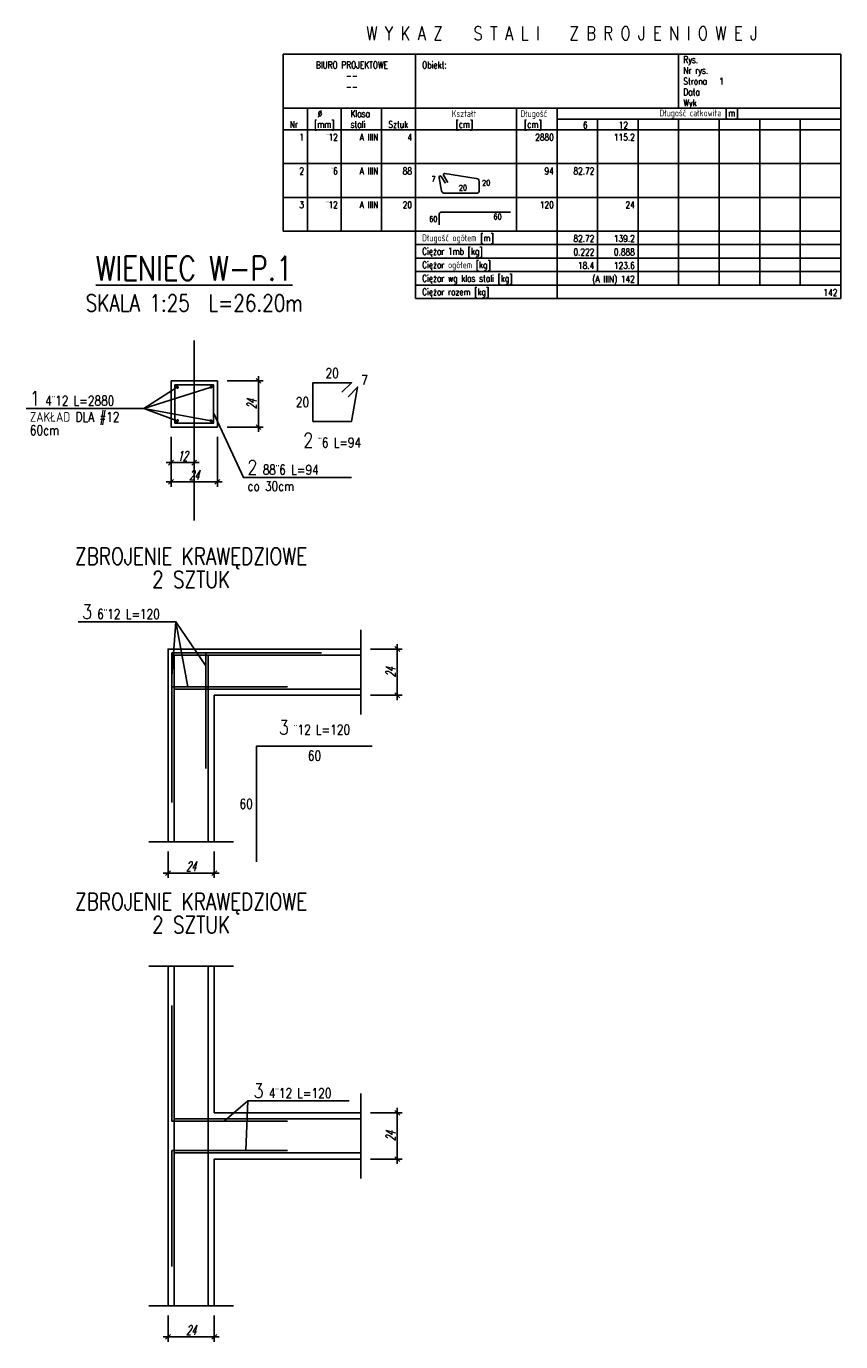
# Model space of a CAD drawing. Header units: millimetres. Extents: x -4596 to 5961, y -961 to 5858.
import ezdxf
from ezdxf.enums import TextEntityAlignment as Align
from ezdxf.lldxf.tags import DXFTag

# ---------------------------------------------------------------- set-up
doc = ezdxf.new("R2010")
doc.units = ezdxf.units.MM
for name, color, linetype in [('K-OSIE', 1, 'CENTER2'), ('K-SC', 2, 'Continuous'), ('K-SC_KON', 2, 'Continuous'), ('K-WYMIARY', 254, 'Continuous'), ('K-ZBROJ_08', 121, 'Continuous'), ('K-ZBROJ_12', 161, 'Continuous'), ('N-20', 254, 'Continuous'), ('N-25', 71, 'Continuous'), ('N-35', 101, 'Continuous'), ('N-50', 4, 'Continuous'), ('POMOCNICZE', 8, 'DASHED2'), ('ZBROJA_NIEZLICZAC', 9, 'Continuous'), ('ZBROJA_PRET', 4, 'Continuous'), ('ZBROJA_RZUTPR', 201, 'Continuous'), ('ZBROJA_RZUTPR1', 9, 'Continuous'), ('ZBROJA_ZESTAWIENIE', 62, 'Continuous'), ('ZBROJA_ZESTAWIENIE1', 252, 'Continuous'), ('ZBROJA_ZESTAWIENIE2', 30, 'Continuous'), ('ZBROJA_ZESTAWIENIE3', 141, 'Continuous'), ('ZBROJA_ZESTAWIENIE4', 210, 'Continuous'), ('ZBROJA_ZLICZAC', 7, 'Continuous')]:
    doc.layers.add(name, color=color, linetype=linetype)
doc.styles.add('ROMANS', font='ROMANS.SHX', dxfattribs={"width": 0.8, "oblique": 15})
doc.styles.add('STYL_ZBROJA', font='ROMANSZB.SHX', dxfattribs={"width": 0.8})
doc.styles.add('WYMIARY', font='ROMANS.SHX', dxfattribs={"width": 0.6, "oblique": 15})
tags = doc.linetypes.add('CENTER2', pattern=[1.125, 0.75, -0.125, 0.125, -0.125]).pattern_tags.tags
tags[10:11] = [DXFTag(74, 4), DXFTag(75, 0), DXFTag(340, '0'), DXFTag(46, 1.0), DXFTag(50, 0.0), DXFTag(44, 0.0), DXFTag(45, 0.0)]
tags[8:9] = [DXFTag(74, 4), DXFTag(75, 0), DXFTag(340, '0'), DXFTag(46, 1.0), DXFTag(50, 0.0), DXFTag(44, 0.0), DXFTag(45, 0.0)]
tags[6:7] = [DXFTag(74, 4), DXFTag(75, 0), DXFTag(340, '0'), DXFTag(46, 1.0), DXFTag(50, 0.0), DXFTag(44, 0.0), DXFTag(45, 0.0)]
tags[4:5] = [DXFTag(74, 4), DXFTag(75, 0), DXFTag(340, '0'), DXFTag(46, 1.0), DXFTag(50, 0.0), DXFTag(44, 0.0), DXFTag(45, 0.0)]
tags = doc.linetypes.add('DASHED2', pattern=[0.375, 0.25, -0.125]).pattern_tags.tags
tags[6:7] = [DXFTag(74, 4), DXFTag(75, 0), DXFTag(340, '0'), DXFTag(46, 1.0), DXFTag(50, 0.0), DXFTag(44, 0.0), DXFTag(45, 0.0)]
tags[4:5] = [DXFTag(74, 4), DXFTag(75, 0), DXFTag(340, '0'), DXFTag(46, 1.0), DXFTag(50, 0.0), DXFTag(44, 0.0), DXFTag(45, 0.0)]
doc.dimstyles.new('CM25', dxfattribs={"dimscale": 25, "dimtxt": 2, "dimasz": 1, "dimexe": 1, "dimexo": 2, "dimgap": 0.4, "dimtad": 1, "dimdec": 5, "dimlfac": 0.1, "dimrnd": 0.5, "dimdsep": 46, "dimtxsty": 'WYMIARY', "dimblk": 'A', "dimblk1": 'A', "dimblk2": 'A', "dimsah": 1, "dimcen": 0, "dimdle": 1, "dimclrd": 253, "dimclre": 251, "dimclrt": 30, "dimaunit": 1, "dimadec": 0, "dimazin": 0, "dimtfac": 1, "dimtdec": 5, "dimtix": 1, "dimtmove": 2, "dimatfit": 3, "dimldrblk": 'A', "dimfxl": 1, "dimtvp": 0.5, "dimtolj": 1, "dimarcsym": 0})

# ---------------------------------------------------------------- blocks, each defined once
blk = doc.blocks.new('A')
at = {"color": 253}
for p, q in [((-1, 0), (1, 0)), ((0, -1), (0, 1))]:
    blk.add_line(p, q, dxfattribs=at)
at = {"color": 252}
blk.add_line((-0.5, -0.5), (0.5, 0.5), dxfattribs=at)
blk = doc.blocks.new('*D9')
at = {"layer": 'DEFPOINTS', "color": 0, "transparency": 16777216}
for p in [(2489.2, 3780), (2609.2, 3652.7), (2609.2, 3596.2)]:
    blk.add_point(p, dxfattribs=at)
at = {"layer": 'K-WYMIARY', "color": 251, "lineweight": -2, "transparency": 16777216}
for p, q in [((2489.2, 3730), (2489.2, 3571.2)), ((2609.2, 3602.7), (2609.2, 3571.2))]:
    blk.add_line(p, q, dxfattribs=at)
at = {"layer": 'K-WYMIARY', "color": 253, "lineweight": -2, "transparency": 16777216}
blk.add_line((2514.2, 3596.2), (2584.2, 3596.2), dxfattribs=at)
at = {"layer": 'K-WYMIARY', "color": 253, "lineweight": -2, "transparency": 16777216, "xscale": 25, "yscale": 25, "zscale": 25, "rotation": 180}
blk.add_blockref('A', (2489.2, 3596.2), dxfattribs=at)
at = {"layer": 'K-WYMIARY', "color": 253, "lineweight": -2, "transparency": 16777216, "xscale": 25, "yscale": 25, "zscale": 25}
blk.add_blockref('A', (2609.2, 3596.2), dxfattribs=at)
at = {"layer": 'K-WYMIARY', "color": 30, "transparency": 16777216, "insert": (2549.2, 3631.2), "char_height": 50, "attachment_point": 5, "style": 'WYMIARY'}
blk.add_mtext('\\A1;12', dxfattribs=at)
blk = doc.blocks.new('*D10')
at = {"layer": 'DEFPOINTS', "color": 0, "transparency": 16777216}
for p in [(2729.2, 4020), (2942.3, 4020), (2729.2, 3780)]:
    blk.add_point(p, dxfattribs=at)
at = {"layer": 'K-WYMIARY', "color": 251, "lineweight": -2, "transparency": 16777216}
for p, q in [((2779.2, 4020), (2967.3, 4020)), ((2779.2, 3780), (2967.3, 3780))]:
    blk.add_line(p, q, dxfattribs=at)
at = {"layer": 'K-WYMIARY', "color": 253, "lineweight": -2, "transparency": 16777216}
blk.add_line((2942.3, 3805), (2942.3, 3995), dxfattribs=at)
at = {"layer": 'K-WYMIARY', "color": 253, "lineweight": -2, "transparency": 16777216, "xscale": 25, "yscale": 25, "zscale": 25}
for p, rotation in [((2942.3, 4020), 90), ((2942.3, 3780), 270)]:
    blk.add_blockref('A', p, dxfattribs=dict(at, rotation=rotation))
at = {"layer": 'K-WYMIARY', "color": 30, "transparency": 16777216, "insert": (2907.3, 3900), "char_height": 50, "attachment_point": 5, "rotation": 90, "style": 'WYMIARY'}
blk.add_mtext('\\A1;24', dxfattribs=at)
blk = doc.blocks.new('_zestawienie')
at = {"layer": 'ZBROJA_ZESTAWIENIE'}
for p, q in [((0, 0), (2891, 0)), ((0, 0), (0, -280)), ((686, 0), (686, -280)), ((2051, 0), (2051, -280)), ((2891, 0), (2891, -280)), ((0, -280), (2891, -280)), ((0, -280), (0, -336)), ((0, -336), (0, -392)), ((126, -280), (126, -336)), ((126, -336), (126, -392)), ((301, -280), (301, -336)), ((301, -336), (301, -392)), ((511, -280), (511, -336)), ((511, -336), (511, -392)), ((686, -280), (686, -336)), ((686, -336), (686, -392)), ((1211, -280), (1211, -336)), ((1211, -336), (1211, -392)), ((1421, -280), (1421, -336)), ((1421, -336), (1421, -392)), ((1631, -336), (1631, -392)), ((1841, -336), (1841, -392)), ((2051, -336), (2051, -392)), ((2261, -336), (2261, -392)), ((2471, -336), (2471, -392)), ((2681, -336), (2681, -392)), ((2891, -280), (2891, -392)), ((2891, -336), (2891, -392)), ((0, -392), (2891, -392)), ((0, -392), (0, -567)), ((126, -392), (126, -567)), ((301, -392), (301, -567)), ((511, -392), (511, -567)), ((686, -392), (686, -567)), ((1211, -392), (1211, -567)), ((1421, -392), (1421, -567)), ((1631, -392), (1631, -567)), ((1841, -392), (1841, -567)), ((2051, -392), (2051, -567)), ((2261, -392), (2261, -567)), ((2471, -392), (2471, -567)), ((2681, -392), (2681, -567)), ((2891, -392), (2891, -567)), ((0, -567), (0, -742)), ((126, -567), (126, -742)), ((301, -567), (301, -742)), ((511, -567), (511, -742)), ((686, -567), (686, -742)), ((1211, -567), (1211, -742)), ((1421, -567), (1421, -742)), ((1631, -567), (1631, -742)), ((1841, -567), (1841, -742)), ((2051, -567), (2051, -742)), ((2261, -567), (2261, -742)), ((2471, -567), (2471, -742)), ((2681, -567), (2681, -742)), ((2891, -567), (2891, -742)), ((0, -742), (0, -917)), ((126, -742), (126, -917)), ((301, -742), (301, -917)), ((511, -742), (511, -917)), ((686, -742), (686, -917)), ((1211, -742), (1211, -917)), ((1421, -742), (1421, -917)), ((1631, -742), (1631, -917)), ((1841, -742), (1841, -917)), ((2051, -742), (2051, -917)), ((2261, -742), (2261, -917)), ((2471, -742), (2471, -917)), ((2681, -742), (2681, -917)), ((2891, -742), (2891, -917)), ((0, -917), (2891, -917)), ((686, -917), (686, -1267)), ((1421, -917), (1421, -1267)), ((1631, -917), (1631, -1127)), ((1841, -917), (1841, -1127)), ((2051, -917), (2051, -1197)), ((2261, -917), (2261, -1197)), ((2471, -917), (2471, -1197)), ((2681, -917), (2681, -1197)), ((2891, -917), (2891, -1197)), ((2891, -917), (2891, -1197)), ((1841, -1127), (1841, -1197)), ((2891, -1197), (2891, -1267)), ((686, -1267), (2891, -1267))]:
    blk.add_line(p, q, dxfattribs=at)
at = {"layer": 'ZBROJA_ZESTAWIENIE1'}
for p, q in [((1421, -336), (2891, -336)), ((0, -567), (2891, -567)), ((0, -742), (2891, -742)), ((686, -987), (2891, -987)), ((686, -1057), (2891, -1057)), ((686, -1127), (2891, -1127)), ((686, -1197), (2891, -1197))]:
    blk.add_line(p, q, dxfattribs=at)
at = {"layer": 'ZBROJA_ZESTAWIENIE3'}
for points in [[(842.45, -669.2), (819, -633.85, 1.0532259), (809.55, -640.85), (821.1, -708.4, 0.3818278), (836.5, -720.65), (1001.7, -720.65, 0.4208106), (1017.1, -704.9), (1017.1, -659.4, 0.4142136), (1001.7, -644), (838.95, -618.1, 0.641399), (832.65, -627.55), (855.05, -664.3)], [(810.25, -883.75), (810.25, -828.8, -0.4142136), (820.75, -818.3), (1179.5, -818.3)]]:
    blk.add_lwpolyline(points, format="xyb", dxfattribs=at)
at = {"layer": 'ZBROJA_ZESTAWIENIE2', "style": 'STYL_ZBROJA', "width": 0.8}
for s, p in [('BIURO PROJEKTOWE', (357, -84)), ('--', (357, -140)), ('--', (357, -196))]:
    blk.add_text(s, height=35, dxfattribs=at).set_placement(p, align=Align.BOTTOM_CENTER)
for s, p in [('Obiekt:', (721, -84)), ('Rys. ', (2075.5, -56)), ('Nr rys. ', (2075.5, -112)), ('Strona ', (2075.5, -168)), ('1', (2261, -168)), ('Data ', (2075.5, -224)), ('Wyk ', (2075.5, -280)), (' %%c', (161, -336)), ('Klasa', (350, -336)), ('Kształt', (875, -336)), (' Długość', (1211, -336)), ('Nr', (35, -392)), ('[mm]', (161, -392)), ('stali', (350, -392)), ('Sztuk', (546, -392)), (' [cm]', (875, -392)), ('  [cm]', (1211, -392)), ('Długość ogółem [m]', (721, -980)), ('Ciężar 1mb [kg]', (721, -1050)), ('Ciężar ogółem [kg]', (721, -1120)), ('Ciężar wg klas stali [kg]', (721, -1190)), ('Ciężar razem [kg]', (721, -1260))]:
    blk.add_text(s, height=35, dxfattribs=at).set_placement(p, align=Align.BOTTOM_LEFT)
for s, height, p in [('Długość całkowita [m]', 35, (2156, -322)), ('20', 28, (932.75, -706.3))]:
    blk.add_text(s, height=height, dxfattribs=at).set_placement(p, align=Align.CENTER)
for s, p in [('6', (1578.5, -385)), ('12', (1788.5, -385)), ('1', (108.5, -448)), ('¨12', (283.5, -448)), ('A IIIN', (493.5, -448)), ('4', (668.5, -448)), ('2880', (1403.5, -448)), ('115.2', (1823.5, -448)), ('2', (108.5, -623)), ('¨6', (283.5, -623)), ('A IIIN', (493.5, -623)), ('88', (668.5, -623)), ('94', (1403.5, -623)), ('82.72', (1613.5, -623)), ('3', (108.5, -798)), ('¨12', (283.5, -798)), ('A IIIN', (493.5, -798)), ('20', (668.5, -798)), ('120', (1403.5, -798)), ('24', (1823.5, -798)), ('82.72', (1613.5, -973)), ('139.2', (1823.5, -973)), ('0.222', (1613.5, -1043)), ('0.888', (1823.5, -1043)), ('18.4', (1613.5, -1113)), ('123.6', (1823.5, -1113)), ('(A IIIN) 142', (1823.5, -1183)), ('142', (2873.5, -1253))]:
    blk.add_text(s, height=35, dxfattribs=at).set_placement(p, align=Align.RIGHT)
for s, p in [('7', (790.65, -669.2)), ('60', (1133.3, -864.5))]:
    blk.add_text(s, height=28, dxfattribs=at).set_placement(p, align=Align.BOTTOM_RIGHT)
blk.add_text('20', height=28, dxfattribs=at).set_placement((1031.8, -666.75), align=Align.MIDDLE_LEFT)
blk.add_text('60', height=28, dxfattribs=at).set_placement((800.45, -854.35), align=Align.MIDDLE_RIGHT)
at = {"layer": 'ZBROJA_ZESTAWIENIE4', "style": 'STYL_ZBROJA', "width": 0.8}
blk.add_text('W Y K A Z   S T A L I   Z B R O J E N I O W E J', height=70, dxfattribs=at).set_placement((1445.5, 73.5), align=Align.CENTER)
blk = doc.blocks.new('*D20')
at = {"layer": 'DEFPOINTS', "color": 0, "transparency": 16777216}
for p in [(3473.4, 2629.9), (3661.9, 2629.9), (3473.4, 2389.9)]:
    blk.add_point(p, dxfattribs=at)
at = {"layer": 'K-WYMIARY', "color": 251, "lineweight": -2, "transparency": 16777216}
for p, q in [((3523.4, 2629.9), (3686.9, 2629.9)), ((3523.4, 2389.9), (3686.9, 2389.9))]:
    blk.add_line(p, q, dxfattribs=at)
at = {"layer": 'K-WYMIARY', "color": 253, "lineweight": -2, "transparency": 16777216}
blk.add_line((3661.9, 2414.9), (3661.9, 2604.9), dxfattribs=at)
at = {"layer": 'K-WYMIARY', "color": 253, "lineweight": -2, "transparency": 16777216, "xscale": 25, "yscale": 25, "zscale": 25}
for p, rotation in [((3661.9, 2629.9), 90), ((3661.9, 2389.9), 270)]:
    blk.add_blockref('A', p, dxfattribs=dict(at, rotation=rotation))
at = {"layer": 'K-WYMIARY', "color": 30, "transparency": 16777216, "insert": (3626.9, 2509.9), "char_height": 50, "attachment_point": 5, "rotation": 90, "style": 'WYMIARY'}
blk.add_mtext('\\A1;24', dxfattribs=at)
blk = doc.blocks.new('*D21')
at = {"layer": 'DEFPOINTS', "color": 0, "transparency": 16777216}
for p in [(2473.4, 1629.9), (2713.4, 1629.9), (2713.4, 1468.2)]:
    blk.add_point(p, dxfattribs=at)
at = {"layer": 'K-WYMIARY', "color": 251, "lineweight": -2, "transparency": 16777216}
for p, q in [((2473.4, 1579.9), (2473.4, 1443.2)), ((2713.4, 1579.9), (2713.4, 1443.2))]:
    blk.add_line(p, q, dxfattribs=at)
at = {"layer": 'K-WYMIARY', "color": 253, "lineweight": -2, "transparency": 16777216}
blk.add_line((2498.4, 1468.2), (2688.4, 1468.2), dxfattribs=at)
at = {"layer": 'K-WYMIARY', "color": 253, "lineweight": -2, "transparency": 16777216, "xscale": 25, "yscale": 25, "zscale": 25, "rotation": 180}
blk.add_blockref('A', (2473.4, 1468.2), dxfattribs=at)
at = {"layer": 'K-WYMIARY', "color": 253, "lineweight": -2, "transparency": 16777216, "xscale": 25, "yscale": 25, "zscale": 25}
blk.add_blockref('A', (2713.4, 1468.2), dxfattribs=at)
at = {"layer": 'K-WYMIARY', "color": 30, "transparency": 16777216, "insert": (2593.4, 1503.2), "char_height": 50, "attachment_point": 5, "style": 'WYMIARY'}
blk.add_mtext('\\A1;24', dxfattribs=at)
blk = doc.blocks.new('Z1')
h = blk.add_hatch()
h.set_pattern_fill('ANSI31', color=256, scale=0.5, style=0)
h.set_pattern_definition([(45, (0, 0), (-0.044194, 0.044194), [])])
h.paths.add_polyline_path([(0.5, 0, 1), (-0.5, 0, 1)])
blk = doc.blocks.new('*D24')
at = {"layer": 'DEFPOINTS', "color": 0, "transparency": 16777216}
for p in [(2489.2, 3780), (2729.2, 3780), (2729.2, 3496.2)]:
    blk.add_point(p, dxfattribs=at)
at = {"layer": 'K-WYMIARY', "color": 251, "lineweight": -2, "transparency": 16777216}
for p, q in [((2489.2, 3730), (2489.2, 3471.2)), ((2729.2, 3730), (2729.2, 3471.2))]:
    blk.add_line(p, q, dxfattribs=at)
at = {"layer": 'K-WYMIARY', "color": 253, "lineweight": -2, "transparency": 16777216}
blk.add_line((2514.2, 3496.2), (2704.2, 3496.2), dxfattribs=at)
at = {"layer": 'K-WYMIARY', "color": 253, "lineweight": -2, "transparency": 16777216, "xscale": 25, "yscale": 25, "zscale": 25, "rotation": 180}
blk.add_blockref('A', (2489.2, 3496.2), dxfattribs=at)
at = {"layer": 'K-WYMIARY', "color": 253, "lineweight": -2, "transparency": 16777216, "xscale": 25, "yscale": 25, "zscale": 25}
blk.add_blockref('A', (2729.2, 3496.2), dxfattribs=at)
at = {"layer": 'K-WYMIARY', "color": 30, "transparency": 16777216, "insert": (2609.2, 3531.2), "char_height": 50, "attachment_point": 5, "style": 'WYMIARY'}
blk.add_mtext('\\A1;24', dxfattribs=at)
blk = doc.blocks.new('*D25')
at = {"layer": 'DEFPOINTS', "color": 0, "transparency": 16777216}
for p in [(3473.4, 225.6), (3661.9, 225.6), (3473.4, -14.4)]:
    blk.add_point(p, dxfattribs=at)
at = {"layer": 'K-WYMIARY', "color": 251, "lineweight": -2, "transparency": 16777216}
for p, q in [((3523.4, 225.6), (3686.9, 225.6)), ((3523.4, -14.4), (3686.9, -14.4))]:
    blk.add_line(p, q, dxfattribs=at)
at = {"layer": 'K-WYMIARY', "color": 253, "lineweight": -2, "transparency": 16777216}
blk.add_line((3661.9, 10.6), (3661.9, 200.6), dxfattribs=at)
at = {"layer": 'K-WYMIARY', "color": 253, "lineweight": -2, "transparency": 16777216, "xscale": 25, "yscale": 25, "zscale": 25}
for p, rotation in [((3661.9, 225.6), 90), ((3661.9, -14.4), 270)]:
    blk.add_blockref('A', p, dxfattribs=dict(at, rotation=rotation))
at = {"layer": 'K-WYMIARY', "color": 30, "transparency": 16777216, "insert": (3626.9, 105.6), "char_height": 50, "attachment_point": 5, "rotation": 90, "style": 'WYMIARY'}
blk.add_mtext('\\A1;24', dxfattribs=at)
blk = doc.blocks.new('*D26')
at = {"layer": 'DEFPOINTS', "color": 0, "transparency": 16777216}
for p in [(2473.4, -774.4), (2713.4, -774.4), (2713.4, -936)]:
    blk.add_point(p, dxfattribs=at)
at = {"layer": 'K-WYMIARY', "color": 251, "lineweight": -2, "transparency": 16777216}
for p, q in [((2473.4, -824.4), (2473.4, -961)), ((2713.4, -824.4), (2713.4, -961))]:
    blk.add_line(p, q, dxfattribs=at)
at = {"layer": 'K-WYMIARY', "color": 253, "lineweight": -2, "transparency": 16777216}
blk.add_line((2498.4, -936), (2688.4, -936), dxfattribs=at)
at = {"layer": 'K-WYMIARY', "color": 253, "lineweight": -2, "transparency": 16777216, "xscale": 25, "yscale": 25, "zscale": 25, "rotation": 180}
blk.add_blockref('A', (2473.4, -936), dxfattribs=at)
at = {"layer": 'K-WYMIARY', "color": 253, "lineweight": -2, "transparency": 16777216, "xscale": 25, "yscale": 25, "zscale": 25}
blk.add_blockref('A', (2713.4, -936), dxfattribs=at)
at = {"layer": 'K-WYMIARY', "color": 30, "transparency": 16777216, "insert": (2593.4, -901), "char_height": 50, "attachment_point": 5, "style": 'WYMIARY'}
blk.add_mtext('\\A1;24', dxfattribs=at)

msp = doc.modelspace()

# ---------------------------------------------------------------- linework, layer by layer
at = {"layer": 'K-OSIE'}
msp.add_lwpolyline([(2609.151627, 3296.189643), (2609.151627, 4230)], dxfattribs=at)
at = {"layer": 'K-SC'}
msp.add_lwpolyline([(2489.151627, 4020), (2729.151627, 4020), (2729.151627, 3780), (2489.151627, 3780), (2489.151627, 4020)], dxfattribs=at)
at = {"layer": 'K-SC_KON'}
for points in [[(3473.426086, 2629.861378), (2473.426086, 2629.861378), (2473.426086, 1629.861378)], [(2713.426086, 1629.861378), (2713.426086, 2389.861378), (3473.426086, 2389.861378)], [(2473.426086, 985.647175), (2473.426086, -774.352825)], [(3473.426086, 225.647175), (2713.426086, 225.647175), (2713.426086, 985.647175)], [(2713.426086, -774.352825), (2713.426086, -14.352825), (3473.426086, -14.352825)]]:
    msp.add_lwpolyline(points, dxfattribs=at)
at = {"layer": 'K-ZBROJ_08'}
msp.add_lwpolyline([(2509.151627, 4000), (2709.151627, 4000), (2709.151627, 3800), (2509.151627, 3800), (2509.151627, 4000)], dxfattribs=at)
at = {"layer": 'K-ZBROJ_12'}
for points in [[(3093.426086, 2609.861378), (2493.426086, 2609.861378), (2493.426086, 2009.861378)], [(3269.426086, 2609.861378), (2669.426086, 2609.861378), (2669.426086, 2009.861378)], [(3093.426086, 2433.861378), (2493.426086, 2433.861378), (2493.426086, 1833.861378)], [(3093.426086, 181.647175), (2493.426086, 181.647175), (2493.426086, 781.647175)], [(3093.426086, 29.647175), (2493.426086, 29.647175), (2493.426086, -570.352825)]]:
    msp.add_lwpolyline(points, dxfattribs=at)
at = {"layer": 'N-20'}
for points in [[(1738.74348, 3876.8036), (2348.735013, 3876.8036), (2521.151627, 3988)], [(1738.74348, 3876.8036), (2348.735013, 3876.8036), (2697.151627, 3988)], [(1738.74348, 3876.8036), (2348.735013, 3876.8036), (2697.151627, 3812)], [(1738.74348, 3876.8036), (2348.735013, 3876.8036), (2521.151627, 3812)], [(2709.151627, 3853.554586), (2864.397923, 3519.033674), (3425.271291, 3519.033674)], [(2008.048388, 2770.808557), (2514.524217, 2770.808557), (2493.426086, 2488.669312)], [(2008.048388, 2770.808557), (2514.524217, 2770.808557), (2669.426086, 2542.552032)], [(2008.048388, 2770.808557), (2514.524217, 2770.808557), (2576.509205, 2433.861378)], [(3412.401394, 287.611955), (2886.893432, 287.611955), (2765.223933, 181.647175)], [(3412.401394, 287.611955), (2886.893432, 287.611955), (2876.114269, 29.647175)]]:
    msp.add_lwpolyline(points, dxfattribs=at)
at = {"layer": 'POMOCNICZE'}
for p, q in [((3473.426086, 2289.861378), (3473.426086, 2729.861378)), ((2503.426086, 2597.861378), (3473.426086, 2597.861378)), ((2505.426086, 2599.861378), (2505.426086, 1629.861378)), ((2681.426086, 2599.861378), (2681.426086, 1629.861378)), ((2503.426086, 2421.861378), (3473.426086, 2421.861378)), ((2813.426086, 1629.861378), (2373.426086, 1629.861378)), ((2813.426086, 985.647175), (2373.426086, 985.647175)), ((2505.426086, 985.647175), (2505.426086, -774.352825)), ((2681.426086, 985.647175), (2681.426086, -774.352825)), ((3473.426086, -114.352825), (3473.426086, 325.647175)), ((2503.426086, 193.647175), (3473.426086, 193.647175)), ((2503.426086, 17.647175), (3473.426086, 17.647175)), ((2813.426086, -774.352825), (2373.426086, -774.352825))]:
    msp.add_line(p, q, dxfattribs=at)
at = {"layer": 'ZBROJA_PRET'}
for p, q in [((3425.271291, 3519.033674), (3225.271291, 3519.033674)), ((2493.426086, 2609.861378), (3093.426086, 2609.861378)), ((2493.426086, 181.647175), (3093.426086, 181.647175))]:
    msp.add_line(p, q, dxfattribs=at)
at = {"layer": 'ZBROJA_RZUTPR'}
for points in [[(3375.195935, 3960.502625), (3424.693409, 4010.0001), (3224.693409, 4010.0001, 0.4142135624), (3224.693309, 4010), (3224.693309, 3810, 0.4142135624), (3224.693409, 3809.9999), (3424.693409, 3809.9999, 0.4142135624), (3424.693509, 3810), (3455.950181, 3987.265396), (3406.452707, 3937.767921)], [(3532.573668, 2126.845909), (2932.573669, 2126.845909, 0.4142135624), (2932.573668, 2126.845908), (2932.573668, 1526.845909)]]:
    msp.add_lwpolyline(points, format="xyb", dxfattribs=at)

# ---------------------------------------------------------------- block references
at = {"layer": 'K-ZBROJ_12', "yscale": 11.9999999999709, "zscale": 10}
for p, xscale in [((2521.151627, 3988), 11.9999999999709), ((2697.151627, 3988), -11.9999999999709)]:
    msp.add_blockref('Z1', p, dxfattribs=dict(at, xscale=xscale))
at = {"layer": 'K-ZBROJ_12', "yscale": 11.9999999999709, "zscale": 10, "rotation": 180}
for p, xscale in [((2521.151627, 3812), -11.9999999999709), ((2697.151627, 3812), 11.9999999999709)]:
    msp.add_blockref('Z1', p, dxfattribs=dict(at, xscale=xscale))
at = {"layer": 'ZBROJA_ZESTAWIENIE'}
msp.add_blockref('_zestawienie', (3069.639086, 5713.210734), dxfattribs=at)

# ---------------------------------------------------------------- texts
at = {"layer": 'N-25', "style": 'ROMANS', "width": 0.8}
for s, p in [('ZAKŁAD DLA #12', (1757.440022, 3792.900431)), ('60cm', (1757.440022, 3723.997262)), ('co 30cm', (2885.448121, 3434.033674))]:
    msp.add_text(s, height=50, dxfattribs=at).set_placement(p, align=Align.BOTTOM_LEFT)
at = {"layer": 'N-35', "linetype": 'Continuous', "style": 'ROMANS', "width": 0.8}
for s, p in [('SKALA 1:25  L=26.20m', (2609.151627, 4353.523378)), ('ZBROJENIE KRAWĘDZIOWE', (2593.426086, 3040.505456)), ('2 SZTUK', (2593.426086, 2920.505456)), ('ZBROJENIE KRAWĘDZIOWE', (2593.426086, 1250.619517)), ('2 SZTUK', (2593.426086, 1130.619517))]:
    msp.add_text(s, height=87.5, dxfattribs=at).set_placement(p, align=Align.BOTTOM_CENTER)
at = {"layer": 'N-50', "style": 'ROMANS', "width": 0.8}
msp.add_text('%%UWIENIEC W-P.1', height=125, dxfattribs=at).set_placement((2609.151627, 4503.523378), align=Align.BOTTOM_CENTER)
at = {"layer": 'ZBROJA_NIEZLICZAC', "char_height": 2.5, "attachment_point": 8, "style": 'STYL_ZBROJA'}
for s, insert in [('\\H75;\\C101;\\H50;\\C256;\\H75;\\C101;2\\H50;\\C256; ¨6 L=94', (3324.693409, 3675.0001)), ('\\H75;\\C101;\\H50;\\C256;\\H75;\\C101;3\\H50;\\C256; ¨12 L=120', (3232.573668, 2186.845909))]:
    msp.add_mtext(s, dxfattribs=dict(at, insert=insert))
at = {"layer": 'ZBROJA_RZUTPR1', "style": 'STYL_ZBROJA', "width": 0.8}
for s, p in [('20', (3324.693409, 4060.0001)), ('60', (3232.573668, 2076.845909))]:
    msp.add_text(s, height=50, dxfattribs=at).set_placement(p, align=Align.MIDDLE)
msp.add_text('7', height=50, dxfattribs=at).set_placement((3474.693409, 4025.0001), align=Align.MIDDLE_LEFT)
for s, p in [('20', (3204.693409, 3910.0001)), ('60', (2912.573668, 1826.845909))]:
    msp.add_text(s, height=50, dxfattribs=at).set_placement(p, align=Align.MIDDLE_RIGHT)
at = {"layer": 'ZBROJA_ZLICZAC', "char_height": 2.5, "attachment_point": 7, "style": 'STYL_ZBROJA'}
for s, insert in [('\\H75;\\C101;\\H50;\\C256;\\H75;\\C101;1\\H50;\\C256; 4¨12 L=2880', (1757.440022, 3891.8036)), ('\\H75;\\C101;\\H50;\\C256;\\H75;\\C101;2\\H50;\\C256; 88¨6 L=94', (2885.448121, 3534.033674)), ('\\H75;\\C101;\\H50;\\C256;\\H75;\\C101;3\\H50;\\C256; 6¨12 L=120', (2027.953153, 2785.808557)), ('\\H75;\\C101;\\H50;\\C256;\\H75;\\C101;3\\H50;\\C256; 4¨12 L=120', (2917.213393, 302.611955))]:
    msp.add_mtext(s, dxfattribs=dict(at, insert=insert))

# ---------------------------------------------------------------- dimensions: what is measured, and where the dimension line sits
at = {"layer": 'K-WYMIARY'}
for base, p1, p2, picture, middle in [((2942.308172, 4020), (2729.151627, 3780), (2729.151627, 4020), '*D10', (2907.308172, 3900)), ((3661.891867, 2629.861378), (3473.426086, 2389.861378), (3473.426086, 2629.861378), '*D20', (3626.891867, 2509.861378)), ((3661.891867, 225.647175), (3473.426086, -14.352825), (3473.426086, 225.647175), '*D25', (3626.891867, 105.647175))]:
    dim = msp.add_linear_dim(base=base, p1=p1, p2=p2, angle=90, dimstyle='CM25', dxfattribs=at)
    dim.commit()
    dim.dimension.update_dxf_attribs({"geometry": picture, "text_midpoint": middle})
for base, p1, p2, picture, middle in [((2609.151627, 3596.189643), (2489.151627, 3780), (2609.151627, 3652.732701), '*D9', (2549.151627, 3631.189643)), ((2729.151627, 3496.189643), (2489.151627, 3780), (2729.151627, 3780), '*D24', (2609.151627, 3531.189643)), ((2713.426086, 1468.229981), (2473.426086, 1629.861378), (2713.426086, 1629.861378), '*D21', (2593.426086, 1503.229981)), ((2713.426086, -935.984222), (2473.426086, -774.352825), (2713.426086, -774.352825), '*D26', (2593.426086, -900.984222))]:
    dim = msp.add_linear_dim(base=base, p1=p1, p2=p2, dimstyle='CM25', dxfattribs=at)
    dim.commit()
    dim.dimension.update_dxf_attribs({"geometry": picture, "text_midpoint": middle})

doc.saveas('drawing.dxf')
